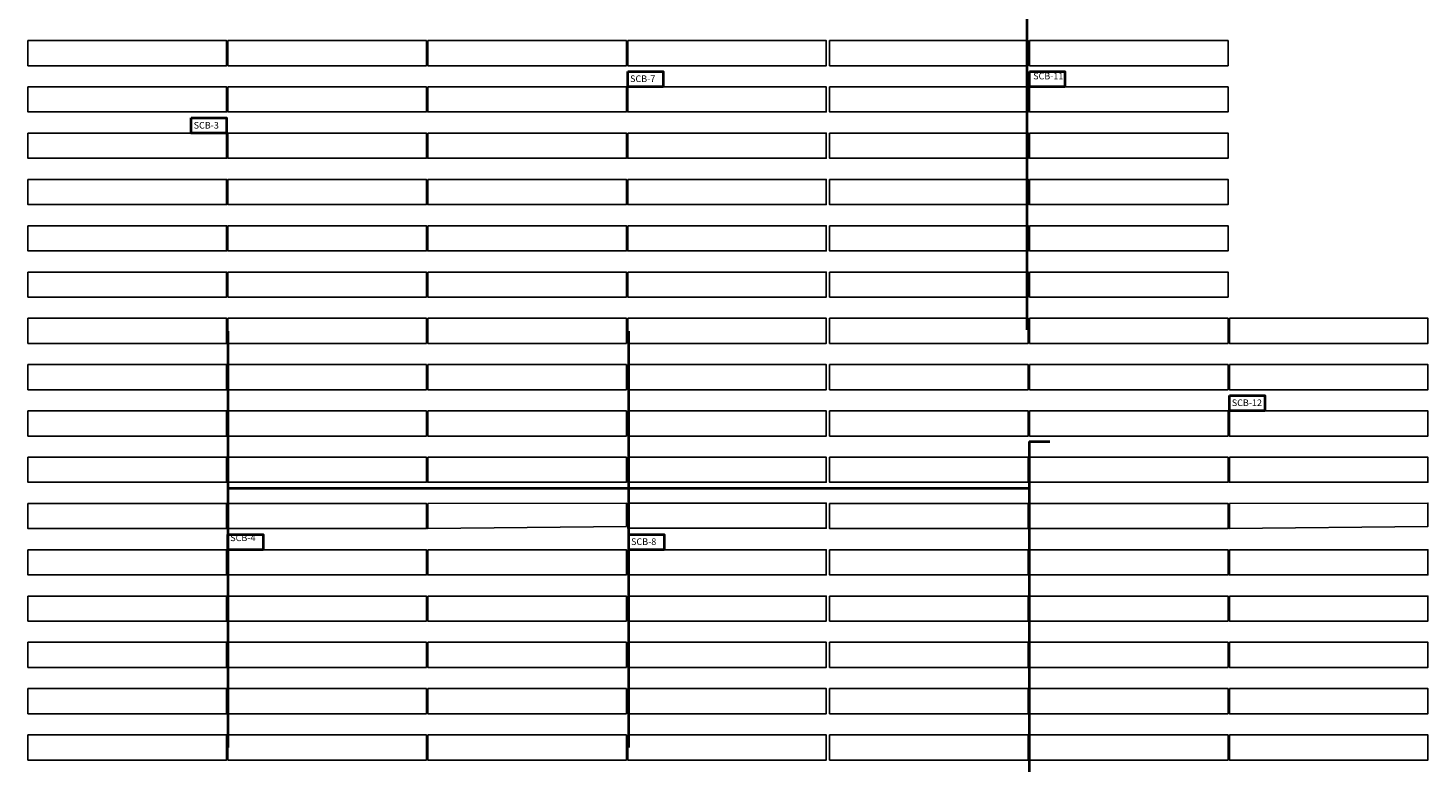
# Model space of a CAD drawing. Header units: inches. Extents: x 727810 to 1461440, y 2714588 to 5435005.
# Tile 98 of 233: x 729358 to 729570, y 2715712 to 2715823. Entities that reach past the tile are written whole.
import ezdxf

# ---------------------------------------------------------------- set-up
doc = ezdxf.new("R2010")
doc.units = ezdxf.units.IN
doc.header["$MEASUREMENT"] = 0
for name, color, linetype in [('DETAILS', 7, 'Continuous'), ('Saatvik', 5, 'Continuous'), ('SCB', 7, 'Continuous'), ('tranch', 7, 'Continuous')]:
    doc.layers.add(name, color=color, linetype=linetype)
doc.styles.get("Standard").update_dxf_attribs({"font": 'arial.ttf'})

# ---------------------------------------------------------------- blocks, each defined once
blk = doc.blocks.new('245')
at = {"layer": 'SCB', "lineweight": 40}
for points in [[(727940.22, 2716280.28), (727945.56, 2716280.28), (727945.56, 2716277.98)], [(727945.56, 2716277.98), (727940.22, 2716277.98), (727940.22, 2716280.28)]]:
    blk.add_lwpolyline(points, dxfattribs=at)

msp = doc.modelspace()

# ---------------------------------------------------------------- linework, layer by layer
at = {"layer": 'DETAILS', "color": 6, "lineweight": 40}
for p, q in [((729509.23182, 2715760.58733), (729509.23182, 2715598.10645)), ((729509.23182, 2715760.58733), (729512.35584, 2715760.58733)), ((729509.23182, 2715760.58733), (729509.23182, 2715598.10645)), ((729509.23182, 2715760.58733), (729512.35584, 2715760.58733)), ((729388.01124, 2715753.49758), (729509.23182, 2715753.49758)), ((729388.01124, 2715753.49758), (729509.23182, 2715753.49758))]:
    msp.add_line(p, q, dxfattribs=at)
at = {"layer": 'Saatvik', "color": 5}
for points in [[(729357.77124, 2715821.19597), (729387.81124, 2715821.19597), (729387.81124, 2715817.39597), (729357.77124, 2715817.39597), (729357.77124, 2715821.19597)], [(729388.01124, 2715821.19597), (729418.05124, 2715821.19597), (729418.05124, 2715817.39597), (729388.01124, 2715817.39597), (729388.01124, 2715821.19597)], [(729418.25124, 2715821.19597), (729448.29124, 2715821.19597), (729448.29124, 2715817.39597), (729418.25124, 2715817.39597), (729418.25124, 2715821.19597)], [(729448.49124, 2715821.19597), (729478.53124, 2715821.19597), (729478.53124, 2715817.39597), (729448.49124, 2715817.39597), (729448.49124, 2715821.19597)], [(729479.03124, 2715821.19597), (729509.07124, 2715821.19597), (729509.07124, 2715817.39597), (729479.03124, 2715817.39597), (729479.03124, 2715821.19597)], [(729509.27124, 2715821.19597), (729539.31124, 2715821.19597), (729539.31124, 2715817.39597), (729509.27124, 2715817.39597), (729509.27124, 2715821.19597)], [(729357.77124, 2715814.19597), (729387.81124, 2715814.19597), (729387.81124, 2715810.39597), (729357.77124, 2715810.39597), (729357.77124, 2715814.19597)], [(729388.01124, 2715814.19597), (729418.05124, 2715814.19597), (729418.05124, 2715810.39597), (729388.01124, 2715810.39597), (729388.01124, 2715814.19597)], [(729418.25124, 2715814.19597), (729448.29124, 2715814.19597), (729448.29124, 2715810.39597), (729418.25124, 2715810.39597), (729418.25124, 2715814.19597)], [(729448.49124, 2715814.19597), (729478.53124, 2715814.19597), (729478.53124, 2715810.39597), (729448.49124, 2715810.39597), (729448.49124, 2715814.19597)], [(729479.03124, 2715814.19597), (729509.07124, 2715814.19597), (729509.07124, 2715810.39597), (729479.03124, 2715810.39597), (729479.03124, 2715814.19597)], [(729509.27124, 2715814.19597), (729539.31124, 2715814.19597), (729539.31124, 2715810.39597), (729509.27124, 2715810.39597), (729509.27124, 2715814.19597)], [(729357.77124, 2715807.19597), (729387.81124, 2715807.19597), (729387.81124, 2715803.39597), (729357.77124, 2715803.39597), (729357.77124, 2715807.19597)], [(729388.01124, 2715807.19597), (729418.05124, 2715807.19597), (729418.05124, 2715803.39597), (729388.01124, 2715803.39597), (729388.01124, 2715807.19597)], [(729418.25124, 2715807.19597), (729448.29124, 2715807.19597), (729448.29124, 2715803.39597), (729418.25124, 2715803.39597), (729418.25124, 2715807.19597)], [(729448.49124, 2715807.19597), (729478.53124, 2715807.19597), (729478.53124, 2715803.39597), (729448.49124, 2715803.39597), (729448.49124, 2715807.19597)], [(729479.03124, 2715807.19597), (729509.07124, 2715807.19597), (729509.07124, 2715803.39597), (729479.03124, 2715803.39597), (729479.03124, 2715807.19597)], [(729509.27124, 2715807.19597), (729539.31124, 2715807.19597), (729539.31124, 2715803.39597), (729509.27124, 2715803.39597), (729509.27124, 2715807.19597)], [(729357.77124, 2715800.19597), (729387.81124, 2715800.19597), (729387.81124, 2715796.39597), (729357.77124, 2715796.39597), (729357.77124, 2715800.19597)], [(729388.01124, 2715800.19597), (729418.05124, 2715800.19597), (729418.05124, 2715796.39597), (729388.01124, 2715796.39597), (729388.01124, 2715800.19597)], [(729418.25124, 2715800.19597), (729448.29124, 2715800.19597), (729448.29124, 2715796.39597), (729418.25124, 2715796.39597), (729418.25124, 2715800.19597)], [(729448.49124, 2715800.19597), (729478.53124, 2715800.19597), (729478.53124, 2715796.39597), (729448.49124, 2715796.39597), (729448.49124, 2715800.19597)], [(729479.03124, 2715800.19597), (729509.07124, 2715800.19597), (729509.07124, 2715796.39597), (729479.03124, 2715796.39597), (729479.03124, 2715800.19597)], [(729509.27124, 2715800.19597), (729539.31124, 2715800.19597), (729539.31124, 2715796.39597), (729509.27124, 2715796.39597), (729509.27124, 2715800.19597)], [(729357.77124, 2715793.19597), (729387.81124, 2715793.19597), (729387.81124, 2715789.39597), (729357.77124, 2715789.39597), (729357.77124, 2715793.19597)], [(729388.01124, 2715793.19597), (729418.05124, 2715793.19597), (729418.05124, 2715789.39597), (729388.01124, 2715789.39597), (729388.01124, 2715793.19597)], [(729418.25124, 2715793.19597), (729448.29124, 2715793.19597), (729448.29124, 2715789.39597), (729418.25124, 2715789.39597), (729418.25124, 2715793.19597)], [(729448.49124, 2715793.19597), (729478.53124, 2715793.19597), (729478.53124, 2715789.39597), (729448.49124, 2715789.39597), (729448.49124, 2715793.19597)], [(729479.03124, 2715793.19597), (729509.07124, 2715793.19597), (729509.07124, 2715789.39597), (729479.03124, 2715789.39597), (729479.03124, 2715793.19597)], [(729509.27124, 2715793.19597), (729539.31124, 2715793.19597), (729539.31124, 2715789.39597), (729509.27124, 2715789.39597), (729509.27124, 2715793.19597)], [(729357.77124, 2715786.19597), (729387.81124, 2715786.19597), (729387.81124, 2715782.39597), (729357.77124, 2715782.39597), (729357.77124, 2715786.19597)], [(729388.01124, 2715786.19597), (729418.05124, 2715786.19597), (729418.05124, 2715782.39597), (729388.01124, 2715782.39597), (729388.01124, 2715786.19597)], [(729418.25124, 2715786.19597), (729448.29124, 2715786.19597), (729448.29124, 2715782.39597), (729418.25124, 2715782.39597), (729418.25124, 2715786.19597)], [(729448.49124, 2715786.19597), (729478.53124, 2715786.19597), (729478.53124, 2715782.39597), (729448.49124, 2715782.39597), (729448.49124, 2715786.19597)], [(729479.03124, 2715786.19597), (729509.07124, 2715786.19597), (729509.07124, 2715782.39597), (729479.03124, 2715782.39597), (729479.03124, 2715786.19597)], [(729509.27124, 2715786.19597), (729539.31124, 2715786.19597), (729539.31124, 2715782.39597), (729509.27124, 2715782.39597), (729509.27124, 2715786.19597)], [(729357.77124, 2715779.19597), (729387.81124, 2715779.19597), (729387.81124, 2715775.39597), (729357.77124, 2715775.39597), (729357.77124, 2715779.19597)], [(729388.01124, 2715779.19597), (729418.05124, 2715779.19597), (729418.05124, 2715775.39597), (729388.01124, 2715775.39597), (729388.01124, 2715779.19597)], [(729418.25124, 2715779.19597), (729448.29124, 2715779.19597), (729448.29124, 2715775.39597), (729418.25124, 2715775.39597), (729418.25124, 2715779.19597)], [(729448.49124, 2715779.19597), (729478.53124, 2715779.19597), (729478.53124, 2715775.39597), (729448.49124, 2715775.39597), (729448.49124, 2715779.19597)], [(729479.03124, 2715779.19597), (729509.07124, 2715779.19597), (729509.07124, 2715775.39597), (729479.03124, 2715775.39597), (729479.03124, 2715779.19597)], [(729509.27124, 2715779.19597), (729539.31124, 2715779.19597), (729539.31124, 2715775.39597), (729509.27124, 2715775.39597), (729509.27124, 2715779.19597)], [(729539.51124, 2715779.19597), (729569.55124, 2715779.19597), (729569.55124, 2715775.39597), (729539.51124, 2715775.39597), (729539.51124, 2715779.19597)], [(729357.77124, 2715772.19597), (729387.81124, 2715772.19597), (729387.81124, 2715768.39597), (729357.77124, 2715768.39597), (729357.77124, 2715772.19597)], [(729388.01124, 2715772.19597), (729418.05124, 2715772.19597), (729418.05124, 2715768.39597), (729388.01124, 2715768.39597), (729388.01124, 2715772.19597)], [(729418.25124, 2715772.19597), (729448.29124, 2715772.19597), (729448.29124, 2715768.39597), (729418.25124, 2715768.39597), (729418.25124, 2715772.19597)], [(729448.49124, 2715772.19597), (729478.53124, 2715772.19597), (729478.53124, 2715768.39597), (729448.49124, 2715768.39597), (729448.49124, 2715772.19597)], [(729479.03124, 2715772.19597), (729509.07124, 2715772.19597), (729509.07124, 2715768.39597), (729479.03124, 2715768.39597), (729479.03124, 2715772.19597)], [(729509.27124, 2715772.19597), (729539.31124, 2715772.19597), (729539.31124, 2715768.39597), (729509.27124, 2715768.39597), (729509.27124, 2715772.19597)], [(729539.51124, 2715772.19597), (729569.55124, 2715772.19597), (729569.55124, 2715768.39597), (729539.51124, 2715768.39597), (729539.51124, 2715772.19597)], [(729357.77124, 2715765.19597), (729387.81124, 2715765.19597), (729387.81124, 2715761.39597), (729357.77124, 2715761.39597), (729357.77124, 2715765.19597)], [(729388.01124, 2715765.19597), (729418.05124, 2715765.19597), (729418.05124, 2715761.39597), (729388.01124, 2715761.39597), (729388.01124, 2715765.19597)], [(729418.25124, 2715765.19597), (729448.29124, 2715765.19597), (729448.29124, 2715761.39597), (729418.25124, 2715761.39597), (729418.25124, 2715765.19597)], [(729448.49124, 2715765.19597), (729478.53124, 2715765.19597), (729478.53124, 2715761.39597), (729448.49124, 2715761.39597), (729448.49124, 2715765.19597)], [(729479.03124, 2715765.19597), (729509.07124, 2715765.19597), (729509.07124, 2715761.39597), (729479.03124, 2715761.39597), (729479.03124, 2715765.19597)], [(729509.27124, 2715765.19597), (729539.31124, 2715765.19597), (729539.31124, 2715761.39597), (729509.27124, 2715761.39597), (729509.27124, 2715765.19597)], [(729539.51124, 2715765.19597), (729569.55124, 2715765.19597), (729569.55124, 2715761.39597), (729539.51124, 2715761.39597), (729539.51124, 2715765.19597)], [(729357.77124, 2715758.19597), (729387.81124, 2715758.19597), (729387.81124, 2715754.39597), (729357.77124, 2715754.39597), (729357.77124, 2715758.19597)], [(729388.01124, 2715758.19597), (729418.05124, 2715758.19597), (729418.05124, 2715754.39597), (729388.01124, 2715754.39597), (729388.01124, 2715758.19597)], [(729418.25124, 2715758.19597), (729448.29124, 2715758.19597), (729448.29124, 2715754.39597), (729418.25124, 2715754.39597), (729418.25124, 2715758.19597)], [(729448.49124, 2715758.19597), (729478.53124, 2715758.19597), (729478.53124, 2715754.39597), (729448.49124, 2715754.39597), (729448.49124, 2715758.19597)], [(729479.03124, 2715758.19597), (729509.07124, 2715758.19597), (729509.07124, 2715754.39597), (729479.03124, 2715754.39597), (729479.03124, 2715758.19597)], [(729509.27124, 2715758.19597), (729539.31124, 2715758.19597), (729539.31124, 2715754.39597), (729509.27124, 2715754.39597), (729509.27124, 2715758.19597)], [(729539.51124, 2715758.19597), (729569.55124, 2715758.19597), (729569.55124, 2715754.39597), (729539.51124, 2715754.39597), (729539.51124, 2715758.19597)], [(729357.77124, 2715751.19597), (729387.81124, 2715751.19597), (729387.81124, 2715747.39597), (729357.77124, 2715747.39597), (729357.77124, 2715751.19597)], [(729388.01124, 2715751.19597), (729418.05124, 2715751.19597), (729418.05124, 2715747.39597), (729388.01124, 2715747.39597), (729388.01124, 2715751.19597)], [(729418.25124, 2715751.19597), (729448.29124, 2715751.25597), (729448.29124, 2715747.7212), (729418.25124, 2715747.39597), (729418.25124, 2715751.19597)], [(729448.49124, 2715751.25597), (729478.53124, 2715751.25597), (729478.53124, 2715747.45597), (729448.49124, 2715747.45597), (729448.49124, 2715751.25597)], [(729479.03124, 2715751.19597), (729509.07124, 2715751.19597), (729509.07124, 2715747.39597), (729479.03124, 2715747.39597), (729479.03124, 2715751.19597)], [(729509.27124, 2715751.19597), (729539.31124, 2715751.19597), (729539.31124, 2715747.39597), (729509.27124, 2715747.39597), (729509.27124, 2715751.19597)], [(729539.51124, 2715751.19597), (729569.55124, 2715751.25597), (729569.55124, 2715747.7212), (729539.51124, 2715747.39597), (729539.51124, 2715751.19597)], [(729357.77124, 2715744.19597), (729387.81124, 2715744.19597), (729387.81124, 2715740.39597), (729357.77124, 2715740.39597), (729357.77124, 2715744.19597)], [(729388.01124, 2715744.19597), (729418.05124, 2715744.19597), (729418.05124, 2715740.39597), (729388.01124, 2715740.39597), (729388.01124, 2715744.19597)], [(729418.25124, 2715744.19597), (729448.29124, 2715744.19597), (729448.29124, 2715740.39597), (729418.25124, 2715740.39597), (729418.25124, 2715744.19597)], [(729448.49124, 2715744.19597), (729478.53124, 2715744.19597), (729478.53124, 2715740.39597), (729448.49124, 2715740.39597), (729448.49124, 2715744.19597)], [(729479.03124, 2715744.19597), (729509.07124, 2715744.19597), (729509.07124, 2715740.39597), (729479.03124, 2715740.39597), (729479.03124, 2715744.19597)], [(729509.27124, 2715744.19597), (729539.31124, 2715744.19597), (729539.31124, 2715740.39597), (729509.27124, 2715740.39597), (729509.27124, 2715744.19597)], [(729539.51124, 2715744.19597), (729569.55124, 2715744.19597), (729569.55124, 2715740.39597), (729539.51124, 2715740.39597), (729539.51124, 2715744.19597)], [(729357.77124, 2715737.19597), (729387.81124, 2715737.19597), (729387.81124, 2715733.39597), (729357.77124, 2715733.39597), (729357.77124, 2715737.19597)], [(729388.01124, 2715737.19597), (729418.05124, 2715737.19597), (729418.05124, 2715733.39597), (729388.01124, 2715733.39597), (729388.01124, 2715737.19597)], [(729418.25124, 2715737.19597), (729448.29124, 2715737.19597), (729448.29124, 2715733.39597), (729418.25124, 2715733.39597), (729418.25124, 2715737.19597)], [(729448.49124, 2715737.19597), (729478.53124, 2715737.19597), (729478.53124, 2715733.39597), (729448.49124, 2715733.39597), (729448.49124, 2715737.19597)], [(729479.03124, 2715737.19597), (729509.07124, 2715737.19597), (729509.07124, 2715733.39597), (729479.03124, 2715733.39597), (729479.03124, 2715737.19597)], [(729509.27124, 2715737.19597), (729539.31124, 2715737.19597), (729539.31124, 2715733.39597), (729509.27124, 2715733.39597), (729509.27124, 2715737.19597)], [(729539.51124, 2715737.19597), (729569.55124, 2715737.19597), (729569.55124, 2715733.39597), (729539.51124, 2715733.39597), (729539.51124, 2715737.19597)], [(729357.77124, 2715730.19597), (729387.81124, 2715730.19597), (729387.81124, 2715726.39597), (729357.77124, 2715726.39597), (729357.77124, 2715730.19597)], [(729388.01124, 2715730.19597), (729418.05124, 2715730.19597), (729418.05124, 2715726.39597), (729388.01124, 2715726.39597), (729388.01124, 2715730.19597)], [(729418.25124, 2715730.19597), (729448.29124, 2715730.19597), (729448.29124, 2715726.39597), (729418.25124, 2715726.39597), (729418.25124, 2715730.19597)], [(729448.49124, 2715730.19597), (729478.53124, 2715730.19597), (729478.53124, 2715726.39597), (729448.49124, 2715726.39597), (729448.49124, 2715730.19597)], [(729479.03124, 2715730.19597), (729509.07124, 2715730.19597), (729509.07124, 2715726.39597), (729479.03124, 2715726.39597), (729479.03124, 2715730.19597)], [(729509.27124, 2715730.19597), (729539.31124, 2715730.19597), (729539.31124, 2715726.39597), (729509.27124, 2715726.39597), (729509.27124, 2715730.19597)], [(729539.51124, 2715730.19597), (729569.55124, 2715730.19597), (729569.55124, 2715726.39597), (729539.51124, 2715726.39597), (729539.51124, 2715730.19597)], [(729357.77124, 2715723.19597), (729387.81124, 2715723.19597), (729387.81124, 2715719.39597), (729357.77124, 2715719.39597), (729357.77124, 2715723.19597)], [(729388.01124, 2715723.19597), (729418.05124, 2715723.19597), (729418.05124, 2715719.39597), (729388.01124, 2715719.39597), (729388.01124, 2715723.19597)], [(729418.25124, 2715723.19597), (729448.29124, 2715723.19597), (729448.29124, 2715719.39597), (729418.25124, 2715719.39597), (729418.25124, 2715723.19597)], [(729448.49124, 2715723.19597), (729478.53124, 2715723.19597), (729478.53124, 2715719.39597), (729448.49124, 2715719.39597), (729448.49124, 2715723.19597)], [(729479.03124, 2715723.19597), (729509.07124, 2715723.19597), (729509.07124, 2715719.39597), (729479.03124, 2715719.39597), (729479.03124, 2715723.19597)], [(729509.27124, 2715723.19597), (729539.31124, 2715723.19597), (729539.31124, 2715719.39597), (729509.27124, 2715719.39597), (729509.27124, 2715723.19597)], [(729539.51124, 2715723.19597), (729569.55124, 2715723.19597), (729569.55124, 2715719.39597), (729539.51124, 2715719.39597), (729539.51124, 2715723.19597)], [(729357.77124, 2715716.19597), (729387.81124, 2715716.19597), (729387.81124, 2715712.39597), (729357.77124, 2715712.39597), (729357.77124, 2715716.19597)], [(729388.01124, 2715716.19597), (729418.05124, 2715716.19597), (729418.05124, 2715712.39597), (729388.01124, 2715712.39597), (729388.01124, 2715716.19597)], [(729418.25124, 2715716.19597), (729448.29124, 2715716.19597), (729448.29124, 2715712.39597), (729418.25124, 2715712.39597), (729418.25124, 2715716.19597)], [(729448.49124, 2715716.19597), (729478.53124, 2715716.19597), (729478.53124, 2715712.39597), (729448.49124, 2715712.39597), (729448.49124, 2715716.19597)], [(729479.03124, 2715716.19597), (729509.07124, 2715716.19597), (729509.07124, 2715712.39597), (729479.03124, 2715712.39597), (729479.03124, 2715716.19597)], [(729509.27124, 2715716.19597), (729539.31124, 2715716.19597), (729539.31124, 2715712.39597), (729509.27124, 2715712.39597), (729509.27124, 2715716.19597)], [(729539.51124, 2715716.19597), (729569.55124, 2715716.19597), (729569.55124, 2715712.39597), (729539.51124, 2715712.39597), (729539.51124, 2715716.19597)]]:
    msp.add_lwpolyline(points, dxfattribs=at)
at = {"layer": 'tranch', "const_width": 0.4}
for points in [[(729508.87124, 2715822.34677), (729508.87124, 2715854.26597)], [(729508.87124, 2715822.34677), (729508.87124, 2715777.40543)], [(729388.01124, 2715745.34537), (729388.01124, 2715777.26456)], [(729448.64237, 2715745.3414), (729448.64237, 2715777.26059)], [(729388.01124, 2715745.34537), (729388.01124, 2715714.26456)], [(729448.64237, 2715745.3414), (729448.64237, 2715714.26059)], [(729509.27124, 2715710.34677), (729509.27124, 2715742.26597)]]:
    msp.add_lwpolyline(points, dxfattribs=at)

# ---------------------------------------------------------------- block references
at = {"layer": 'SCB', "color": 1, "lineweight": 40}
for p in [(1508.27208, -463.77968), (1569.05208, -463.77968), (1569.05208, -463.77968), (1442.25213, -470.78108), (1442.25213, -470.78108), (1599.29208, -512.77968), (1599.29208, -512.77968), (1447.79208, -533.78108), (1447.79208, -533.78108), (1508.4232, -533.78505), (1508.4232, -533.78505)]:
    msp.add_blockref('245', p, dxfattribs=at)

# ---------------------------------------------------------------- texts
at = {"layer": 'SCB', "color": 7, "lineweight": 40, "char_height": 1, "attachment_point": 1}
for s, insert in [('SCB-7', (729448.84957, 2715815.92708)), ('SCB-11', (729509.82957, 2715816.33036)), ('SCB-3', (729382.82962, 2715808.88775)), ('SCB-', (729539.86957, 2715766.92708)), ('SCB-12', (729539.86957, 2715766.92708)), ('SCB-4', (729388.36957, 2715746.49618)), ('SCB-8', (729449.00069, 2715745.9217))]:
    msp.add_mtext_dynamic_manual_height_columns(s, width=10.9628712, gutter_width=20.36957, heights=[0], dxfattribs=dict(at, insert=insert))

doc.saveas('drawing.dxf')
